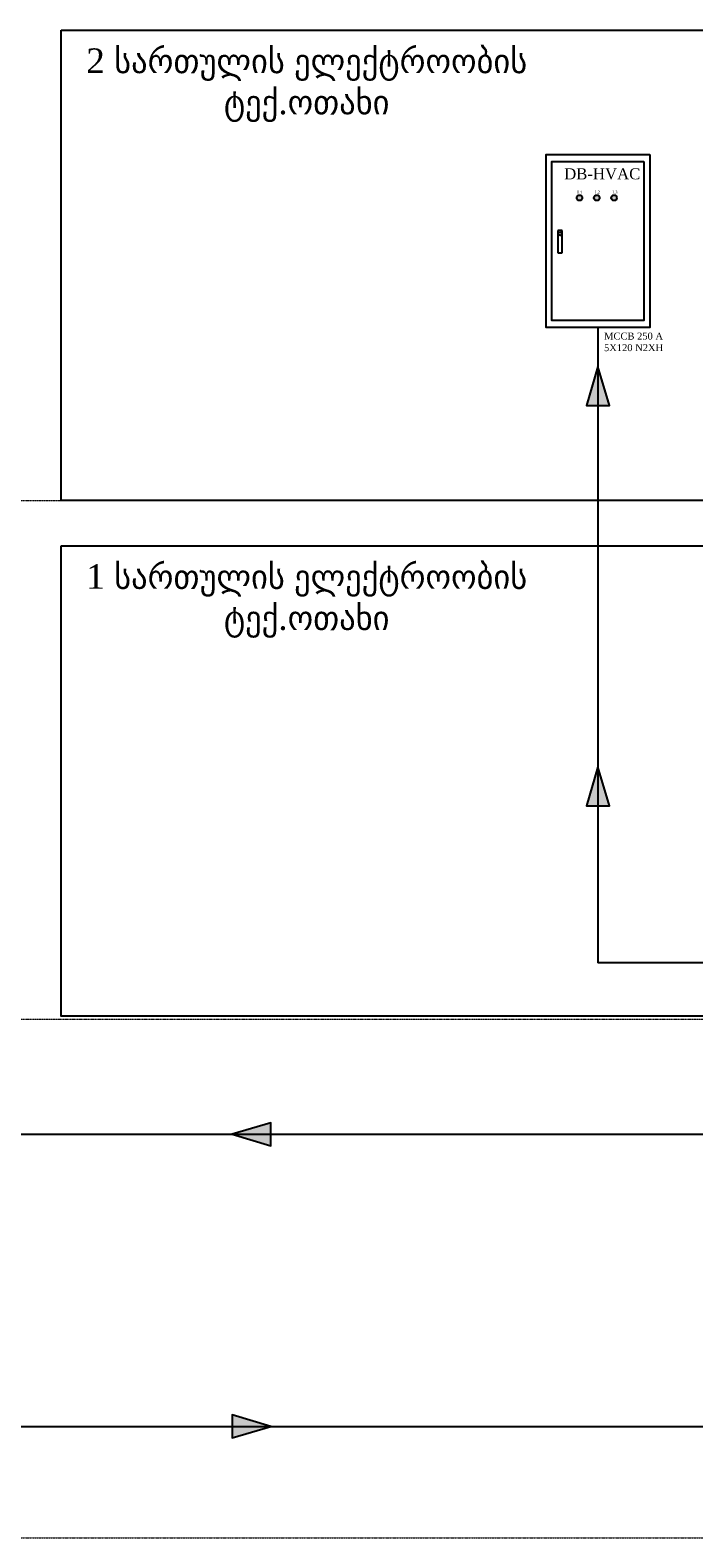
# Model space of a CAD drawing. Header units: inches. Extents: x -1488 to 42192, y -16663 to -7944.
# Tile 3 of 7: x 18122 to 21963, y -16663 to -7944. Entities that reach past the tile are written whole.
import ezdxf

# ---------------------------------------------------------------- set-up
doc = ezdxf.new("R2010")
doc.units = ezdxf.units.IN
doc.header["$MEASUREMENT"] = 0
doc.linetypes.add('HIDDEN2', pattern=[4.7625, 3.175, -1.5875])
for name, color, linetype in [('- მაგისრრალური ხაზები', 7, 'Continuous'), ('2_FUERZA', 252, 'Continuous'), ('STRUQTURULI SQEMA', 1, 'Continuous')]:
    doc.layers.add(name, color=color, linetype=linetype)
doc.styles.get("Standard").update_dxf_attribs({"font": 'arial.ttf'})

msp = doc.modelspace()

# ---------------------------------------------------------------- hatches: boundary and pattern name
at = {"layer": '- მაგისრრალური ხაზები'}
h = msp.add_hatch(color=1, dxfattribs=at)
h.dxf.hatch_style = 1
h.paths.add_polyline_path([(21408.1, -9890.1), (21341.4, -10115.5), (21474.7, -10115.5)])
h = msp.add_hatch(color=1, dxfattribs=at)
h.dxf.hatch_style = 1
h.paths.add_polyline_path([(21408.1, -12203.9), (21341.4, -12429.3), (21474.7, -12429.3)])
h = msp.add_hatch(color=1, dxfattribs=at)
h.dxf.hatch_style = 1
h.paths.add_polyline_path([(19290.1, -14329.2), (19515.5, -14395.8), (19515.5, -14262.5)])
h = msp.add_hatch(color=1, dxfattribs=at)
h.dxf.hatch_style = 1
h.paths.add_polyline_path([(19515.5, -16019.1), (19290.1, -15952.4), (19290.1, -16085.8)])
h = msp.add_hatch(color=3)
h.dxf.hatch_style = 1
h.paths.add_polyline_path([(21317.4, -8913.8, 1), (21285, -8913.8, 1)])
h.paths.add_polyline_path([(21385, -8913.8, 1), (21417.4, -8913.8, 1)])
h.paths.add_polyline_path([(21517.4, -8913.8, 1), (21485, -8913.8, 1)])

# ---------------------------------------------------------------- linework, layer by layer
for points in [[(21408.1, -9890.1), (21341.4, -10115.5), (21474.7, -10115.5), (21408.1, -9890.1)], [(21408.1, -12203.9), (21341.4, -12429.3), (21474.7, -12429.3), (21408.1, -12203.9)], [(19290.1, -14329.2), (19515.5, -14395.8), (19515.5, -14262.5), (19290.1, -14329.2)], [(19515.5, -16019.1), (19290.1, -15952.4), (19290.1, -16085.8), (19515.5, -16019.1)]]:
    msp.add_lwpolyline(points, dxfattribs=at)
for points in [[(18302.1, -7944), (27029.8, -7944), (27029.8, -10663.3), (18302.1, -10663.3)], [(21708.1, -8663.3), (21708.1, -9663.3), (21108.1, -9663.3), (21108.1, -8663.3)], [(21674.2, -8703.9), (21674.2, -9622.7), (21141.9, -9622.7), (21141.9, -8703.9)], [(18302.1, -10926.7), (27029.8, -10926.7), (27029.8, -13646), (18302.1, -13646)]]:
    msp.add_lwpolyline(points, close=True)
at = {"color": 1}
for points in [[(21408.1, -9663.3), (21408.1, -13337.6)], [(23376.3, -13337.6), (21408.1, -13337.6)], [(10691.8, -15293.4), (10691.8, -16019.1), (23845.1, -16019.1), (23845.1, -13663.3)], [(12956.6, -14693.4), (12956.6, -14329.2), (23537.8, -14329.2)]]:
    msp.add_lwpolyline(points, dxfattribs=at)
for centre in [(21301.2, -8913.8), (21401.2, -8913.8), (21501.2, -8913.8)]:
    msp.add_circle(centre, 16.2)
at = {"layer": '2_FUERZA', "color": 0, "linetype": 'ByBlock'}
for p, q in [((21176.2, -9102.9), (21176.2, -9231.7)), ((21200.8, -9102.9), (21176.2, -9102.9)), ((21200.8, -9231.7), (21200.8, -9102.9)), ((21176.2, -9231.7), (21200.8, -9231.7))]:
    msp.add_line(p, q, dxfattribs=at)
msp.add_circle((21188.5, -9121.7), 9.43, dxfattribs=at)
at = {"layer": 'STRUQTURULI SQEMA', "color": 251, "linetype": 'HIDDEN2', "lineweight": 5, "ltscale": 0.5}
for p, q in [((-1487.6, -10663.3), (42192, -10663.3)), ((-1487.6, -13663.3), (42192, -13663.3)), ((-1487.6, -16663.3), (42192, -16663.3))]:
    msp.add_line(p, q, dxfattribs=at)

# ---------------------------------------------------------------- texts
at = {"attachment_point": 1}
for s, width, gutter_width, insert, char_height in [('\\pxqc;{\\fSylfaen|b0|i0|c0|p18;2 სართულის ელექტროობის ტექ.ოთახი }', 3018.271, 1.41, (18213.1, -8049.6), 142.644), ('{\\fSylfaen|b0|i0|c0|p18;DB-HVAC}', 1137.51, 0.633, (21212.4, -8742.8), 64.042), ('{\\fSylfaen|b0|i0|c0|p18;L1}', 311.21, 0.173, (21288.1, -8872.5), 17.521), ('{\\fSylfaen|b0|i0|c0|p18;L2}', 311.21, 0.173, (21389.6, -8872.5), 17.521), ('{\\fSylfaen|b0|i0|c0|p18;L3}', 311.21, 0.173, (21491.5, -8872.5), 17.521), ('\\pxqc;{\\fSylfaen|b0|i0|c0|p18;MCCB 250 A\\P5X120 N2XH }', 850.06, 0.397, (21189.1, -9693.2), 40.174), ('\\pxqc;{\\fSylfaen|b0|i0|c0|p18;1 სართულის ელექტროობის ტექ.ოთახი }', 3018.271, 1.41, (18213.1, -11032.2), 142.644)]:
    msp.add_mtext_dynamic_manual_height_columns(s, width=width, gutter_width=gutter_width, heights=[0], dxfattribs=dict(at, insert=insert, char_height=char_height))

doc.saveas('drawing.dxf')
